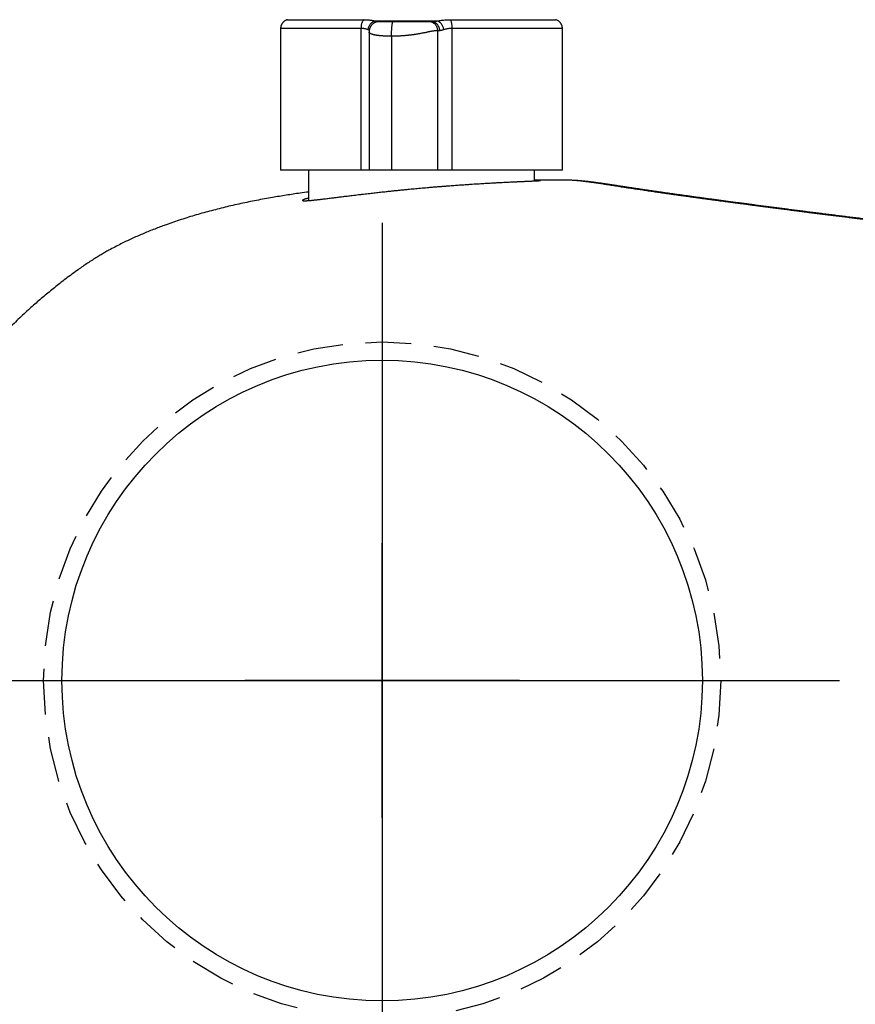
# Model space of a CAD drawing. Header units: centimetres. Extents: x 4120 to 19220, y -7417 to 180.
# Tile 132 of 223: x 12289.09 to 12293.65, y -4288.44 to -4283.07. Entities that reach past the tile are written whole.
import ezdxf

# ---------------------------------------------------------------- set-up
doc = ezdxf.new("R2010")
doc.units = ezdxf.units.CM
doc.linetypes.add('HIDDEN', pattern=[0.375, 0.25, -0.125])
doc.layers.add('A_Wyposażenie', color=8, linetype='Continuous')

# ---------------------------------------------------------------- blocks, each defined once
blk = doc.blocks.new('ORAS_ELECTRA')
for p, q in [((3.5617, 0.5549), (2.7874, 0.5549)), ((2.7874, 0.1156), (2.7874, 0.5549)), ((2.7874, 0.4019), (2.6221, 0.4019)), ((2.7874, 0.0717), (2.7874, 0.1156)), ((2.7874, 0.1156), (3.5617, 0.1156)), ((3.5426, 0.0716), (2.7874, 0.0716)), ((3.5426, 0.0716), (3.5426, 0.0716)), ((3.6034, 0.04), (3.6034, -0.3033)), ((3.5197, -0.0512), (2.7874, -0.0512)), ((2.7874, -0.3808), (2.7874, -0.3035)), ((2.7874, -0.3035), (3.5497, -0.3035)), ((2.7874, -0.9851), (2.7874, -0.3808)), ((3.5617, -0.3808), (2.7874, -0.3808)), ((2.7294, -0.832), (2.7874, -0.832)), ((2.7874, -0.9851), (3.5617, -0.9851)), ((2.7328, -1.0256), (2.7328, -1.0252))]:
    blk.add_line(p, q)
for points in [[(0, -0.75), (0, 0.75)], [(-0.75, 0), (0.75, 0)]]:
    blk.add_lwpolyline(points)
at = {"color": 9, "linetype": 'HIDDEN', "true_color": 0xb8b8b8}
blk.add_circle((0, 0), 1.85, dxfattribs=at)
for points, knots in [([(-2.7182, -0.1668), (-2.7172, -0.147), (-2.7152, -0.1063), (-2.7117, -0.0469), (-2.7078, 0.0115), (-2.7036, 0.0679), (-2.699, 0.1243), (-2.6939, 0.1806), (-2.6883, 0.2369), (-2.6824, 0.2915), (-2.6762, 0.3443), (-2.6697, 0.3955), (-2.6627, 0.4466), (-2.6553, 0.4977), (-2.6473, 0.5486), (-2.6392, 0.5968), (-2.6311, 0.6423), (-2.6231, 0.6849), (-2.6146, 0.7275), (-2.6057, 0.77), (-2.5963, 0.8124), (-2.5859, 0.8571), (-2.5743, 0.904), (-2.5628, 0.9477), (-2.5523, 0.9857), (-2.5429, 1.0183), (-2.5325, 1.053), (-2.5209, 1.0898), (-2.5081, 1.1286), (-2.4948, 1.1673), (-2.4808, 1.2057), (-2.4663, 1.244), (-2.4512, 1.2817), (-2.4356, 1.3189), (-2.4213, 1.3513), (-2.4083, 1.3796), (-2.3969, 1.4036), (-2.3851, 1.4276), (-2.3729, 1.4516), (-2.3603, 1.4755), (-2.3474, 1.4993), (-2.334, 1.5228), (-2.3203, 1.5462), (-2.3052, 1.571), (-2.2886, 1.5972), (-2.2703, 1.6248), (-2.2513, 1.652), (-2.2319, 1.6788), (-2.2121, 1.7055), (-2.1921, 1.732), (-2.1719, 1.7583), (-2.1487, 1.7879), (-2.1224, 1.8204), (-2.0928, 1.8559), (-2.0627, 1.891), (-2.032, 1.9257), (-2.0008, 1.9598), (-1.9695, 1.993), (-1.9381, 2.0251), (-1.9068, 2.0562), (-1.875, 2.0868), (-1.8449, 2.1148), (-1.8168, 2.1402), (-1.7907, 2.1632), (-1.7642, 2.1858), (-1.7375, 2.2081), (-1.7104, 2.2301), (-1.6829, 2.2517), (-1.6552, 2.2729), (-1.6274, 2.2936), (-1.5994, 2.3137), (-1.5714, 2.3334), (-1.5432, 2.3526), (-1.5146, 2.3715), (-1.4857, 2.39), (-1.4549, 2.4091), (-1.4219, 2.4289), (-1.3868, 2.4491), (-1.3514, 2.4687), (-1.3156, 2.4877), (-1.2794, 2.5062), (-1.2429, 2.524), (-1.206, 2.5412), (-1.1713, 2.5568), (-1.1388, 2.5707), (-1.1085, 2.5832), (-1.078, 2.5953), (-1.0466, 2.6073), (-1.0143, 2.6191), (-0.981, 2.6307), (-0.9476, 2.6418), (-0.914, 2.6524), (-0.8774, 2.6635), (-0.8377, 2.6747), (-0.7949, 2.6861), (-0.752, 2.6968), (-0.7093, 2.7066), (-0.667, 2.7156), (-0.625, 2.7239), (-0.5829, 2.7315), (-0.5406, 2.7385), (-0.4982, 2.7449), (-0.4556, 2.7507), (-0.413, 2.756), (-0.3692, 2.7607), (-0.3242, 2.765), (-0.2781, 2.7687), (-0.2319, 2.7718), (-0.1856, 2.7743), (-0.1393, 2.7762), (-0.0929, 2.7775), (-0.0464, 2.7784), (-0.0155, 2.7785), (0, 2.7785)], [0, 0, 0, 0, 0.013173, 0.026968, 0.039452, 0.051937, 0.064422, 0.076914, 0.089407, 0.101899, 0.113285, 0.124672, 0.136058, 0.147455, 0.158851, 0.170247, 0.179829, 0.189411, 0.198992, 0.208583, 0.218175, 0.227766, 0.23898, 0.250194, 0.257677, 0.26516, 0.272643, 0.281669, 0.290696, 0.299723, 0.308767, 0.317812, 0.326856, 0.335668, 0.34448, 0.350363, 0.356246, 0.362128, 0.368095, 0.374062, 0.380028, 0.386007, 0.391986, 0.397965, 0.405267, 0.412569, 0.419883, 0.427198, 0.434531, 0.441864, 0.4492, 0.456536, 0.466738, 0.476941, 0.487144, 0.497369, 0.507594, 0.517819, 0.527563, 0.537306, 0.54706, 0.556814, 0.564498, 0.572181, 0.57987, 0.587559, 0.595265, 0.602971, 0.610683, 0.618395, 0.625946, 0.633498, 0.64105, 0.648615, 0.656181, 0.663746, 0.672684, 0.681623, 0.690563, 0.699501, 0.708481, 0.717462, 0.726443, 0.735423, 0.742659, 0.749896, 0.757138, 0.764379, 0.772158, 0.779938, 0.787719, 0.795499, 0.803277, 0.813049, 0.822822, 0.832595, 0.842367, 0.851817, 0.861268, 0.870718, 0.880168, 0.889651, 0.899134, 0.908618, 0.918101, 0.928321, 0.938541, 0.948768, 0.958996, 0.969244, 0.979492, 0.989746, 1, 1, 1, 1]), ([(2.6687, 0.4019), (2.6666, 0.4174), (2.6629, 0.4456), (2.6569, 0.4863), (2.6511, 0.5241), (2.6451, 0.5618), (2.6384, 0.6015), (2.631, 0.6429), (2.6228, 0.6863), (2.6142, 0.7295), (2.6051, 0.7727), (2.5955, 0.8158), (2.5855, 0.8586), (2.575, 0.901), (2.564, 0.9432), (2.5525, 0.9852), (2.5404, 1.0269), (2.5278, 1.0682), (2.5146, 1.1092), (2.5008, 1.15), (2.4876, 1.1872), (2.4752, 1.2207), (2.4636, 1.2507), (2.4516, 1.2806), (2.4392, 1.3103), (2.4264, 1.3399), (2.4131, 1.3693), (2.3994, 1.3986), (2.3845, 1.429), (2.3683, 1.4605), (2.3527, 1.4895), (2.3387, 1.5147), (2.3263, 1.5361), (2.3125, 1.5592), (2.2971, 1.5839), (2.28, 1.6101), (2.2625, 1.636), (2.2424, 1.6644), (2.2197, 1.6954), (2.1946, 1.7289), (2.17, 1.7608), (2.1459, 1.7913), (2.1224, 1.8203), (2.0986, 1.849), (2.0744, 1.8775), (2.0498, 1.9056), (2.0236, 1.9349), (1.9958, 1.9652), (1.9661, 1.9964), (1.936, 2.0272), (1.9054, 2.0576), (1.8742, 2.0875), (1.8443, 2.1153), (1.8157, 2.1411), (1.7885, 2.1651), (1.761, 2.1886), (1.733, 2.2117), (1.7048, 2.2345), (1.6762, 2.2569), (1.6472, 2.2789), (1.6167, 2.3014), (1.5845, 2.3243), (1.5507, 2.3476), (1.5164, 2.3703), (1.4818, 2.3925), (1.4467, 2.4141), (1.4111, 2.4351), (1.3753, 2.4556), (1.3419, 2.4738), (1.3111, 2.49), (1.2831, 2.5043), (1.2548, 2.5182), (1.2264, 2.5318), (1.1977, 2.545), (1.1687, 2.5579), (1.1395, 2.5704), (1.1098, 2.5826), (1.0801, 2.5945), (1.0473, 2.607), (1.0114, 2.6201), (0.9725, 2.6336), (0.9332, 2.6464), (0.8938, 2.6586), (0.8541, 2.6701), (0.8161, 2.6806), (0.7797, 2.6899), (0.7452, 2.6983), (0.7105, 2.7063), (0.6756, 2.7138), (0.6407, 2.7208), (0.6056, 2.7274), (0.5704, 2.7336), (0.5333, 2.7397), (0.4941, 2.7455), (0.4529, 2.7511), (0.4116, 2.7561), (0.3687, 2.7607), (0.3242, 2.765), (0.2781, 2.7687), (0.2319, 2.7718), (0.1856, 2.7743), (0.1392, 2.7762), (0.0928, 2.7775), (0.0464, 2.7784), (0.0155, 2.7785), (0, 2.7785)], [0, 0, 0, 0, 0.011884, 0.021541, 0.031198, 0.040858, 0.050517, 0.061658, 0.072798, 0.083938, 0.09509, 0.106242, 0.117393, 0.128399, 0.139405, 0.150419, 0.161432, 0.172305, 0.183178, 0.19406, 0.204942, 0.213072, 0.221203, 0.229333, 0.237463, 0.245619, 0.253775, 0.261931, 0.270086, 0.279443, 0.288799, 0.295047, 0.301296, 0.307544, 0.315447, 0.323352, 0.331258, 0.339161, 0.34974, 0.36032, 0.370899, 0.380327, 0.389756, 0.399185, 0.408626, 0.418068, 0.427509, 0.43839, 0.449271, 0.460152, 0.471056, 0.481961, 0.492865, 0.502019, 0.511174, 0.520329, 0.529483, 0.538667, 0.547851, 0.557036, 0.566219, 0.5766, 0.586982, 0.597364, 0.607745, 0.618173, 0.628604, 0.639034, 0.649463, 0.65742, 0.665378, 0.673335, 0.681305, 0.689275, 0.697245, 0.705338, 0.713432, 0.721531, 0.729629, 0.740047, 0.750464, 0.760882, 0.771325, 0.781768, 0.792212, 0.801205, 0.8102, 0.819195, 0.828189, 0.837207, 0.846227, 0.855246, 0.864265, 0.874765, 0.885266, 0.895775, 0.906283, 0.917982, 0.929681, 0.941381, 0.953079, 0.964809, 0.97654, 0.98827, 1, 1, 1, 1]), ([(3.61, 0.518), (3.6095, 0.5196), (3.6085, 0.5228), (3.6066, 0.5271), (3.6045, 0.531), (3.6024, 0.5341), (3.6005, 0.5365), (3.5989, 0.5384), (3.5974, 0.54), (3.596, 0.5414), (3.5944, 0.5428), (3.5923, 0.5445), (3.5896, 0.5465), (3.5864, 0.5485), (3.5825, 0.5505), (3.5781, 0.5523), (3.5731, 0.5537), (3.5675, 0.5547), (3.5637, 0.5549), (3.5617, 0.5549)], [0, 0, 0, 0, 0.078431, 0.1516011, 0.2186896, 0.2790502, 0.32217, 0.3604948, 0.3938979, 0.422293, 0.4507485, 0.4935938, 0.5444787, 0.6032665, 0.6696909, 0.7433181, 0.8235147, 0.9094301, 1, 1, 1, 1]), ([(3.5617, 0.1156), (3.5617, 0.1291), (3.5617, 0.156), (3.5617, 0.1948), (3.5617, 0.2323), (3.5617, 0.2683), (3.5617, 0.3025), (3.5617, 0.3351), (3.5617, 0.3657), (3.5617, 0.3943), (3.5617, 0.4209), (3.5617, 0.4452), (3.5617, 0.4673), (3.5617, 0.4871), (3.5617, 0.5045), (3.5617, 0.5194), (3.5617, 0.5317), (3.5617, 0.5415), (3.5617, 0.5488), (3.5617, 0.5532), (3.5617, 0.5552), (3.5617, 0.5548), (3.5617, 0.5547)], [0, 0, 0, 0, 0.051969, 0.103938, 0.155907, 0.207876, 0.259845, 0.311814, 0.363783, 0.415752, 0.467721, 0.51969, 0.571659, 0.623628, 0.675597, 0.727566, 0.779535, 0.831504, 0.883473, 0.935442, 0.987411, 1, 1, 1, 1]), ([(3.61, 0.5179), (3.61, 0.5179), (3.61, 0.5178), (3.61, 0.5162), (3.61, 0.5136), (3.61, 0.5098), (3.61, 0.5049), (3.61, 0.4989), (3.61, 0.4918), (3.61, 0.4836), (3.61, 0.4745), (3.61, 0.4644), (3.61, 0.4531), (3.61, 0.4408), (3.61, 0.4274), (3.61, 0.413), (3.61, 0.3976), (3.61, 0.3814), (3.61, 0.3644), (3.61, 0.3466), (3.61, 0.3279), (3.61, 0.3084), (3.61, 0.2879), (3.61, 0.2665), (3.61, 0.2444), (3.61, 0.2215), (3.61, 0.1982), (3.61, 0.1743), (3.61, 0.15), (3.61, 0.1252), (3.61, 0.1082), (3.61, 0.0997)], [0, 0, 0, 0, 0.030258, 0.064558, 0.099481, 0.134404, 0.169327, 0.204251, 0.239174, 0.273473, 0.307773, 0.342072, 0.376372, 0.411295, 0.446218, 0.481141, 0.516065, 0.550988, 0.585287, 0.619587, 0.653886, 0.688186, 0.723109, 0.758032, 0.792955, 0.827879, 0.862802, 0.897101, 0.931401, 0.9657, 1, 1, 1, 1]), ([(2.6354, 0.4019), (2.6351, 0.403), (2.6344, 0.4055), (2.6334, 0.4092), (2.6323, 0.413), (2.6313, 0.4165), (2.6303, 0.4198), (2.6292, 0.423), (2.6282, 0.4258), (2.6272, 0.4283), (2.6263, 0.4305), (2.6255, 0.4322), (2.6247, 0.4336), (2.6238, 0.4346), (2.623, 0.4351), (2.6224, 0.4348), (2.6219, 0.4339), (2.6215, 0.4324), (2.6212, 0.4304), (2.6211, 0.4282), (2.621, 0.4257), (2.621, 0.4228), (2.621, 0.4196), (2.6212, 0.4159), (2.6214, 0.4115), (2.6217, 0.4061), (2.6222, 0.3997), (2.6228, 0.3926), (2.6235, 0.3851), (2.6243, 0.3773), (2.6251, 0.3697), (2.6259, 0.3622), (2.6268, 0.3547), (2.6276, 0.3469), (2.6286, 0.3387), (2.6296, 0.3303), (2.6307, 0.3205), (2.6321, 0.3095), (2.6336, 0.297), (2.6352, 0.284), (2.6368, 0.2709), (2.6384, 0.2578), (2.64, 0.2454), (2.6415, 0.2333), (2.6429, 0.2216), (2.6444, 0.2096), (2.6459, 0.1973), (2.6475, 0.1848), (2.6492, 0.1707), (2.6511, 0.1551), (2.6532, 0.1377), (2.6553, 0.12), (2.6574, 0.1024), (2.6594, 0.0852), (2.6612, 0.0691), (2.663, 0.0537), (2.6647, 0.0389), (2.6663, 0.0239), (2.668, 0.0088), (2.6697, -0.0065), (2.6715, -0.0235), (2.6735, -0.0422), (2.6757, -0.0626), (2.6778, -0.0833), (2.6798, -0.1034), (2.6818, -0.123), (2.6835, -0.141), (2.6852, -0.1581), (2.6867, -0.1748), (2.6883, -0.1921), (2.69, -0.2101), (2.6916, -0.2281), (2.6932, -0.2466), (2.6948, -0.2655), (2.6965, -0.2849), (2.6981, -0.3043), (2.6996, -0.3235), (2.7011, -0.3425), (2.7025, -0.3603), (2.7038, -0.377), (2.7049, -0.3926), (2.7061, -0.4081), (2.7072, -0.4235), (2.7083, -0.4388), (2.7094, -0.4555), (2.7106, -0.4735), (2.7119, -0.4927), (2.7131, -0.5117), (2.7142, -0.5299), (2.7153, -0.5471), (2.7162, -0.5625), (2.717, -0.5769), (2.7178, -0.5901), (2.7185, -0.6032), (2.7192, -0.616), (2.7199, -0.6286), (2.7206, -0.6422), (2.7214, -0.6567), (2.7222, -0.6719), (2.7229, -0.6867), (2.7236, -0.7006), (2.7242, -0.7135), (2.7247, -0.7249), (2.7252, -0.7353), (2.7256, -0.7448), (2.726, -0.754), (2.7264, -0.7628), (2.7268, -0.7714), (2.7272, -0.7804), (2.7276, -0.7897), (2.728, -0.7993), (2.7283, -0.8082), (2.7287, -0.8163), (2.729, -0.8235), (2.7293, -0.8296), (2.7295, -0.835), (2.7297, -0.8396), (2.7299, -0.8439), (2.7301, -0.8478), (2.7303, -0.8513), (2.7305, -0.8547), (2.7307, -0.8579), (2.7308, -0.8607), (2.731, -0.8628), (2.7312, -0.8642), (2.7313, -0.865), (2.7314, -0.8651), (2.7315, -0.8648), (2.7316, -0.8641), (2.7317, -0.863), (2.7318, -0.8615), (2.7319, -0.8596), (2.7319, -0.857), (2.732, -0.8537), (2.7321, -0.8495), (2.7321, -0.8445), (2.7322, -0.8391), (2.7322, -0.8348), (2.7322, -0.8324), (2.7322, -0.832)], [0, 0, 0, 0, 0.0042792, 0.0099787, 0.0156781, 0.021404, 0.0271325, 0.0336812, 0.0402309, 0.0467796, 0.0533655, 0.0599525, 0.0665385, 0.075105, 0.0836716, 0.0922755, 0.1008795, 0.1086514, 0.1164303, 0.1228835, 0.1293378, 0.135791, 0.1422804, 0.1487709, 0.1552604, 0.1636998, 0.1721392, 0.1806144, 0.1890896, 0.1967438, 0.2044047, 0.2108416, 0.2172794, 0.2237163, 0.2301885, 0.2366616, 0.2431338, 0.2515487, 0.2599637, 0.2684131, 0.2768626, 0.2844923, 0.2921284, 0.2986405, 0.3051535, 0.3116655, 0.3182132, 0.3247618, 0.3313095, 0.3398225, 0.3483355, 0.3568835, 0.3654316, 0.3731504, 0.3808757, 0.3874612, 0.3940477, 0.4006332, 0.4072552, 0.4138782, 0.4205002, 0.4291111, 0.4377221, 0.4463692, 0.4550164, 0.4628257, 0.4706418, 0.477228, 0.4838183, 0.4911381, 0.498458, 0.5058002, 0.5131423, 0.5210725, 0.5290028, 0.5369615, 0.5449203, 0.5527456, 0.5605779, 0.5671458, 0.5737147, 0.5802826, 0.5868873, 0.593493, 0.6000978, 0.6086872, 0.6172766, 0.6259026, 0.6345286, 0.6423194, 0.650117, 0.6566572, 0.6631984, 0.6697386, 0.6763153, 0.682893, 0.6894697, 0.6980223, 0.7065749, 0.7151638, 0.7237526, 0.7315096, 0.7392733, 0.7458024, 0.7523325, 0.7588616, 0.765427, 0.7719935, 0.7785589, 0.7870967, 0.7956344, 0.8042082, 0.812782, 0.8205252, 0.8282751, 0.8348041, 0.841334, 0.847863, 0.8544283, 0.8609946, 0.8675599, 0.8760975, 0.884635, 0.8932085, 0.9017821, 0.909525, 0.9172746, 0.9238053, 0.930337, 0.9368677, 0.9434348, 0.9500028, 0.9565699, 0.9651097, 0.9736495, 0.9822254, 0.9908012, 0.9985463, 1, 1, 1, 1]), ([(3.5553, 0.0765), (3.556, 0.0782), (3.5573, 0.0817), (3.5589, 0.0876), (3.5602, 0.094), (3.5611, 0.1008), (3.5616, 0.108), (3.5617, 0.1131), (3.5617, 0.1156)], [0, 0, 0, 0, 0.1721607, 0.3417805, 0.5091093, 0.6744073, 0.8379446, 1, 1, 1, 1]), ([(3.61, 0.0997), (3.6092, 0.1008), (3.6076, 0.103), (3.6036, 0.106), (3.5985, 0.1088), (3.5923, 0.1113), (3.5852, 0.1132), (3.5775, 0.1146), (3.5696, 0.1154), (3.5643, 0.1155), (3.5617, 0.1156)], [0, 0, 0, 0, 0.1191402, 0.243165, 0.3706743, 0.5, 0.6293257, 0.756835, 0.8808598, 1, 1, 1, 1]), ([(2.7874, -0.0512), (2.7874, -0.0486), (2.7874, -0.0433), (2.7874, -0.0357), (2.7874, -0.0284), (2.7874, -0.0214), (2.7874, -0.0147), (2.7874, -0.0083), (2.7874, -0.0022), (2.7874, 0.0036), (2.7874, 0.0091), (2.7874, 0.0144), (2.7874, 0.0193), (2.7874, 0.024), (2.7874, 0.0284), (2.7874, 0.0328), (2.7874, 0.037), (2.7874, 0.0411), (2.7874, 0.0449), (2.7874, 0.0484), (2.7874, 0.0516), (2.7874, 0.0545), (2.7874, 0.0573), (2.7874, 0.0599), (2.7874, 0.0622), (2.7874, 0.0643), (2.7874, 0.0661), (2.7874, 0.0677), (2.7874, 0.0691), (2.7874, 0.0702), (2.7874, 0.071), (2.7874, 0.0715), (2.7874, 0.0716), (2.7874, 0.0716), (2.7874, 0.0716)], [0, 0, 0, 0, 0.019721, 0.03899, 0.057967, 0.076814, 0.095683, 0.114718, 0.134051, 0.153798, 0.17406, 0.194923, 0.216457, 0.238722, 0.261761, 0.285612, 0.313317, 0.342096, 0.371961, 0.402918, 0.434962, 0.468086, 0.502274, 0.541086, 0.581133, 0.622379, 0.664784, 0.708307, 0.762973, 0.819155, 0.87676, 0.935693, 0.995855, 1, 1, 1, 1]), ([(3.5197, -0.0512), (3.5197, -0.0486), (3.5197, -0.0435), (3.5199, -0.0359), (3.52, -0.0284), (3.5202, -0.0212), (3.5205, -0.0142), (3.5209, -0.0073), (3.5213, -0.0007), (3.5218, 0.0056), (3.5223, 0.0114), (3.5229, 0.0167), (3.5233, 0.0202), (3.5236, 0.0225), (3.5238, 0.0237), (3.5239, 0.0249), (3.5241, 0.0261), (3.5242, 0.0272), (3.5245, 0.0292), (3.525, 0.0321), (3.5257, 0.0358), (3.5264, 0.0395), (3.5272, 0.0433), (3.5281, 0.047), (3.529, 0.0503), (3.5299, 0.0533), (3.5308, 0.056), (3.5317, 0.0585), (3.5327, 0.0609), (3.5337, 0.063), (3.5349, 0.0653), (3.5362, 0.0673), (3.5377, 0.069), (3.539, 0.0702), (3.5402, 0.071), (3.5413, 0.0714), (3.5421, 0.0716), (3.5425, 0.0716), (3.5426, 0.0716)], [0, 0, 0, 0, 0.01917, 0.038292, 0.057502, 0.076956, 0.09682, 0.117269, 0.138479, 0.160625, 0.183871, 0.204366, 0.225833, 0.231627, 0.237495, 0.243437, 0.249456, 0.255552, 0.261727, 0.28189, 0.304533, 0.329846, 0.358036, 0.389317, 0.423917, 0.45358, 0.485546, 0.519924, 0.556824, 0.596349, 0.638597, 0.700325, 0.760775, 0.819502, 0.876112, 0.93026, 0.981648, 1, 1, 1, 1]), ([(3.5997, 0.0163), (3.5997, 0.0165), (3.5997, 0.017), (3.5997, 0.0179), (3.5997, 0.0187), (3.5996, 0.0195), (3.5996, 0.0202), (3.5996, 0.0209), (3.5995, 0.0214), (3.5995, 0.0219), (3.5994, 0.0223), (3.5994, 0.0227), (3.5993, 0.023), (3.5993, 0.0233), (3.5993, 0.0236), (3.5992, 0.024), (3.5991, 0.0244), (3.5991, 0.0249), (3.5989, 0.0258), (3.5987, 0.0272), (3.5981, 0.0298), (3.5972, 0.033), (3.5958, 0.0367), (3.5943, 0.0401), (3.5927, 0.0432), (3.5909, 0.0462), (3.5892, 0.0486), (3.5878, 0.0504), (3.5868, 0.0516), (3.586, 0.0525), (3.5853, 0.0533), (3.5845, 0.0541), (3.5835, 0.0551), (3.5823, 0.0563), (3.5805, 0.0579), (3.5783, 0.0597), (3.5758, 0.0615), (3.5733, 0.0632), (3.5709, 0.0645), (3.5686, 0.0657), (3.5666, 0.0666), (3.5648, 0.0674), (3.5631, 0.068), (3.5613, 0.0687), (3.5592, 0.0693), (3.5569, 0.0699), (3.5543, 0.0705), (3.5521, 0.0709), (3.5502, 0.0711), (3.5487, 0.0713), (3.547, 0.0715), (3.5449, 0.0716), (3.5435, 0.0716), (3.5427, 0.0716)], [0, 0, 0, 0, 0.041021, 0.077129, 0.108289, 0.134488, 0.155745, 0.166554, 0.175503, 0.182672, 0.188223, 0.190501, 0.192537, 0.19444, 0.19634, 0.198367, 0.203303, 0.208682, 0.214023, 0.226465, 0.24817, 0.285339, 0.314754, 0.343372, 0.372817, 0.40328, 0.434823, 0.453059, 0.467575, 0.478348, 0.486536, 0.495857, 0.510203, 0.526983, 0.546081, 0.579762, 0.61095, 0.639622, 0.668015, 0.693395, 0.715765, 0.735138, 0.75305, 0.773725, 0.797404, 0.824822, 0.855364, 0.888996, 0.905911, 0.923594, 0.944615, 0.9701, 1, 1, 1, 1]), ([(3.5528, 0.0707), (3.5531, 0.0713), (3.5538, 0.0731), (3.5547, 0.0751), (3.5553, 0.0765)], [0, 0, 0, 0, 0.333283, 1, 1, 1, 1]), ([(3.5553, 0.0765), (3.5579, 0.0762), (3.5633, 0.0754), (3.5713, 0.073), (3.5791, 0.0694), (3.5863, 0.0648), (3.5925, 0.0593), (3.5975, 0.0531), (3.6013, 0.0467), (3.6027, 0.0422), (3.6034, 0.04)], [0, 0, 0, 0, 0.118749, 0.242699, 0.370375, 0.5, 0.629625, 0.757301, 0.881251, 1, 1, 1, 1]), ([(3.61, 0.0997), (3.61, 0.0958), (3.6099, 0.088), (3.6093, 0.0769), (3.6084, 0.0665), (3.6071, 0.0568), (3.6055, 0.0478), (3.6041, 0.0426), (3.6034, 0.04)], [0, 0, 0, 0, 0.165911, 0.33128, 0.498335, 0.665401, 0.831978, 1, 1, 1, 1]), ([(3.6034, 0.04), (3.6029, 0.0371), (3.602, 0.0315), (3.6008, 0.0242), (3.5999, 0.0178), (3.5998, 0.0145), (3.5997, 0.0128)], [0, 0, 0, 0, 0.266792, 0.520964, 0.764581, 1, 1, 1, 1]), ([(3.5997, 0.0162), (3.5997, 0.016), (3.5997, 0.0157), (3.5997, 0.0147), (3.5997, 0.0133), (3.5997, 0.0115), (3.5997, 0.0093), (3.5997, 0.0068), (3.5997, 0.0038), (3.5997, 0.0008), (3.5997, -0.0021), (3.5997, -0.0048), (3.5997, -0.0077), (3.5997, -0.0107), (3.5997, -0.0139), (3.5997, -0.0173), (3.5997, -0.0209), (3.5997, -0.0247), (3.5997, -0.028), (3.5997, -0.0305), (3.5997, -0.0321), (3.5997, -0.0338), (3.5997, -0.0354), (3.5997, -0.0371), (3.5997, -0.0396), (3.5997, -0.0429), (3.5997, -0.0464), (3.5997, -0.0488), (3.5997, -0.0501), (3.5997, -0.0514), (3.5997, -0.0527), (3.5997, -0.054), (3.5997, -0.0553), (3.5997, -0.0563), (3.5997, -0.0571), (3.5997, -0.0576), (3.5997, -0.0582), (3.5997, -0.0591), (3.5997, -0.0598), (3.5997, -0.0603)], [0, 0, 0, 0, 0.076078, 0.15297, 0.227006, 0.298208, 0.366602, 0.432213, 0.495074, 0.555219, 0.594456, 0.632169, 0.668376, 0.703094, 0.736346, 0.768157, 0.800233, 0.830287, 0.858366, 0.86887, 0.879083, 0.889008, 0.898651, 0.908017, 0.917111, 0.938818, 0.957286, 0.962758, 0.967903, 0.972732, 0.977263, 0.981513, 0.985504, 0.989865, 0.991183, 0.992445, 0.993663, 0.996026, 1, 1, 1, 1]), ([(2.7874, -0.3035), (2.7874, -0.3017), (2.7874, -0.2982), (2.7874, -0.2926), (2.7874, -0.287), (2.7874, -0.2811), (2.7874, -0.275), (2.7874, -0.2687), (2.7874, -0.2626), (2.7874, -0.2568), (2.7874, -0.2513), (2.7874, -0.2456), (2.7874, -0.2398), (2.7874, -0.2337), (2.7874, -0.2275), (2.7874, -0.2213), (2.7874, -0.2152), (2.7874, -0.2092), (2.7874, -0.2031), (2.7874, -0.1968), (2.7874, -0.1903), (2.7874, -0.1841), (2.7874, -0.1782), (2.7874, -0.1726), (2.7874, -0.167), (2.7874, -0.1612), (2.7874, -0.1553), (2.7874, -0.1493), (2.7874, -0.1432), (2.7874, -0.137), (2.7874, -0.1307), (2.7874, -0.1242), (2.7874, -0.1176), (2.7874, -0.1108), (2.7874, -0.1039), (2.7874, -0.0969), (2.7874, -0.0896), (2.7874, -0.0823), (2.7874, -0.0747), (2.7874, -0.067), (2.7874, -0.0591), (2.7874, -0.0539), (2.7874, -0.0512)], [0, 0, 0, 0, 0.049887, 0.099698, 0.149297, 0.198547, 0.247314, 0.295466, 0.34287, 0.379507, 0.415541, 0.45091, 0.485556, 0.519419, 0.552445, 0.584578, 0.61163, 0.637943, 0.663488, 0.688238, 0.712168, 0.735259, 0.752802, 0.769811, 0.786283, 0.802217, 0.817617, 0.832489, 0.846477, 0.85999, 0.873048, 0.885678, 0.897914, 0.909797, 0.921379, 0.932718, 0.943882, 0.954949, 0.966002, 0.977133, 0.988433, 1, 1, 1, 1]), ([(3.5497, -0.3035), (3.5497, -0.3018), (3.5497, -0.2983), (3.5493, -0.2928), (3.5487, -0.2869), (3.5479, -0.2809), (3.547, -0.2747), (3.5462, -0.2701), (3.5457, -0.2672), (3.5455, -0.266), (3.5453, -0.2648), (3.5451, -0.2637), (3.5448, -0.2621), (3.5443, -0.2597), (3.5436, -0.2561), (3.5428, -0.2522), (3.5419, -0.2479), (3.5409, -0.2431), (3.5397, -0.2373), (3.5383, -0.2302), (3.5366, -0.2217), (3.535, -0.2134), (3.5336, -0.2059), (3.5325, -0.1997), (3.5314, -0.1935), (3.5304, -0.1875), (3.5295, -0.1816), (3.5286, -0.1759), (3.5278, -0.1702), (3.5271, -0.1647), (3.5263, -0.1594), (3.5256, -0.1538), (3.5251, -0.1496), (3.5248, -0.1469), (3.5248, -0.1461), (3.5247, -0.1454), (3.5246, -0.1446), (3.5245, -0.1438), (3.5242, -0.1409), (3.5237, -0.1359), (3.523, -0.1284), (3.5224, -0.1209), (3.5218, -0.1133), (3.5213, -0.1056), (3.5209, -0.0979), (3.5205, -0.0902), (3.5202, -0.0824), (3.52, -0.0746), (3.5199, -0.0668), (3.5197, -0.059), (3.5197, -0.0538), (3.5197, -0.0512)], [0, 0, 0, 0, 0.047929, 0.097632, 0.148959, 0.20173, 0.249192, 0.297439, 0.305998, 0.314574, 0.323166, 0.331729, 0.336957, 0.358592, 0.382731, 0.408606, 0.436117, 0.465151, 0.495573, 0.53725, 0.580638, 0.625264, 0.652229, 0.677298, 0.700547, 0.722056, 0.741908, 0.760187, 0.77698, 0.792763, 0.807157, 0.82025, 0.835675, 0.837547, 0.839386, 0.841193, 0.842966, 0.844708, 0.846419, 0.862519, 0.877721, 0.8921, 0.905742, 0.918737, 0.931183, 0.943183, 0.95484, 0.966256, 0.977529, 0.98875, 1, 1, 1, 1]), ([(3.5197, -0.0512), (3.5229, -0.0512), (3.5295, -0.0512), (3.5394, -0.0515), (3.5485, -0.0518), (3.5566, -0.0522), (3.5636, -0.0527), (3.5703, -0.0532), (3.5764, -0.0538), (3.5819, -0.0545), (3.5868, -0.0553), (3.5909, -0.0561), (3.5946, -0.057), (3.5975, -0.058), (3.5994, -0.0591), (3.5996, -0.0599), (3.5997, -0.0603)], [0, 0, 0, 0, 0.076805, 0.156939, 0.239951, 0.303775, 0.368607, 0.434128, 0.5, 0.565872, 0.631393, 0.696225, 0.760049, 0.843061, 0.923195, 1, 1, 1, 1]), ([(3.5997, -0.0603), (3.5997, -0.0606), (3.5997, -0.0612), (3.5997, -0.0619), (3.5997, -0.0627), (3.5997, -0.0635), (3.5997, -0.0643), (3.5997, -0.0648), (3.5997, -0.0656), (3.5997, -0.0667), (3.5997, -0.0681), (3.5997, -0.0696), (3.5997, -0.0713), (3.5997, -0.0732), (3.5997, -0.0753), (3.5997, -0.0777), (3.5997, -0.0802), (3.5997, -0.0827), (3.5997, -0.0862), (3.5997, -0.0906), (3.5997, -0.0958), (3.5997, -0.101), (3.5997, -0.1064), (3.5997, -0.1117), (3.5997, -0.1176), (3.5997, -0.124), (3.5997, -0.1307), (3.5997, -0.1374), (3.5997, -0.1441), (3.5997, -0.1512), (3.5997, -0.1587), (3.5997, -0.1666), (3.5997, -0.1742), (3.5997, -0.1818), (3.5997, -0.1891), (3.5997, -0.1962), (3.5997, -0.2032), (3.5997, -0.2098), (3.5997, -0.217), (3.5997, -0.2246), (3.5997, -0.2326), (3.5997, -0.2402), (3.5997, -0.2474), (3.5997, -0.2519), (3.5997, -0.2541)], [0, 0, 0, 0, 0.001701, 0.002985, 0.003853, 0.006141, 0.006983, 0.007871, 0.008809, 0.011147, 0.013741, 0.016608, 0.01976, 0.023207, 0.027986, 0.033081, 0.038503, 0.044262, 0.050366, 0.063113, 0.076757, 0.091334, 0.106873, 0.123398, 0.140929, 0.164183, 0.188733, 0.214605, 0.241819, 0.270395, 0.30684, 0.344941, 0.384718, 0.426192, 0.469379, 0.513475, 0.55925, 0.606715, 0.65169, 0.717432, 0.785117, 0.854763, 0.926386, 1, 1, 1, 1]), ([(3.5497, -0.3035), (3.5517, -0.3034), (3.5558, -0.3033), (3.562, -0.3021), (3.5677, -0.3003), (3.5728, -0.2981), (3.5772, -0.2955), (3.5813, -0.2925), (3.5851, -0.2891), (3.5886, -0.2853), (3.5916, -0.2812), (3.5942, -0.2769), (3.5965, -0.2719), (3.5983, -0.2663), (3.5995, -0.2601), (3.5997, -0.2561), (3.5997, -0.2541)], [0, 0, 0, 0, 0.076805, 0.156939, 0.239951, 0.303775, 0.368607, 0.434128, 0.5, 0.565872, 0.631393, 0.696225, 0.760049, 0.843061, 0.923195, 1, 1, 1, 1]), ([(3.5997, -0.2684), (3.5997, -0.2702), (3.5995, -0.2739), (3.5983, -0.2794), (3.5965, -0.2845), (3.5942, -0.289), (3.5916, -0.2929), (3.5886, -0.2966), (3.5851, -0.3), (3.5813, -0.3031), (3.5772, -0.3058), (3.5728, -0.3081), (3.5677, -0.3102), (3.562, -0.3118), (3.5558, -0.3129), (3.5517, -0.313), (3.5497, -0.313)], [0, 0, 0, 0, 0.076805, 0.156939, 0.239951, 0.303775, 0.368607, 0.434128, 0.5, 0.565872, 0.631393, 0.696225, 0.760049, 0.843061, 0.923195, 1, 1, 1, 1]), ([(3.5997, -0.2541), (3.5997, -0.2548), (3.5997, -0.2562), (3.5997, -0.2594), (3.5997, -0.2633), (3.5997, -0.2667), (3.5997, -0.2684)], [0, 0, 0, 0, 0.250764, 0.5, 0.749236, 1, 1, 1, 1]), ([(3.5997, -0.2684), (3.5998, -0.2707), (3.5999, -0.2755), (3.6008, -0.2838), (3.602, -0.2931), (3.6029, -0.2998), (3.6034, -0.3033)], [0, 0, 0, 0, 0.235419, 0.479036, 0.733208, 1, 1, 1, 1]), ([(3.5553, -0.3353), (3.5547, -0.3335), (3.5536, -0.33), (3.5522, -0.3255), (3.551, -0.321), (3.55, -0.3168), (3.5498, -0.3142), (3.5497, -0.313)], [0, 0, 0, 0, 0.2023635, 0.3901898, 0.5636404, 0.7972661, 1, 1, 1, 1]), ([(3.6034, -0.3033), (3.6027, -0.3051), (3.6013, -0.3088), (3.5975, -0.3143), (3.5925, -0.3195), (3.5863, -0.3243), (3.5791, -0.3284), (3.5713, -0.3317), (3.5633, -0.334), (3.5579, -0.3349), (3.5553, -0.3353)], [0, 0, 0, 0, 0.118749, 0.242699, 0.370375, 0.5, 0.629625, 0.757301, 0.881251, 1, 1, 1, 1]), ([(3.6034, -0.3033), (3.6041, -0.3066), (3.6055, -0.3133), (3.6071, -0.3242), (3.6084, -0.3357), (3.6093, -0.3476), (3.6099, -0.3601), (3.61, -0.3686), (3.61, -0.3728)], [0, 0, 0, 0, 0.167999, 0.334577, 0.501664, 0.668698, 0.834066, 1, 1, 1, 1]), ([(3.5617, -0.3808), (3.5617, -0.3781), (3.5616, -0.3725), (3.5611, -0.3645), (3.5602, -0.3567), (3.5589, -0.3491), (3.5573, -0.3419), (3.556, -0.3375), (3.5553, -0.3353)], [0, 0, 0, 0, 0.162055, 0.325593, 0.490891, 0.658219, 0.827839, 1, 1, 1, 1]), ([(3.61, -0.3728), (3.6092, -0.3734), (3.6076, -0.3745), (3.6036, -0.376), (3.5985, -0.3774), (3.5923, -0.3786), (3.5852, -0.3796), (3.5775, -0.3803), (3.5696, -0.3807), (3.5643, -0.3808), (3.5617, -0.3808)], [0, 0, 0, 0, 0.11914, 0.243165, 0.370674, 0.5, 0.629326, 0.756835, 0.88086, 1, 1, 1, 1]), ([(3.61, -0.3728), (3.61, -0.3822), (3.61, -0.401), (3.61, -0.4287), (3.61, -0.4561), (3.61, -0.4832), (3.61, -0.5097), (3.61, -0.5356), (3.61, -0.5608), (3.61, -0.5855), (3.61, -0.6099), (3.61, -0.6337), (3.61, -0.6571), (3.61, -0.6798), (3.61, -0.7017), (3.61, -0.7228), (3.61, -0.743), (3.61, -0.7623), (3.61, -0.7807), (3.61, -0.7984), (3.61, -0.8154), (3.61, -0.8315), (3.61, -0.8466), (3.61, -0.8608), (3.61, -0.8739), (3.61, -0.8859), (3.61, -0.8968), (3.61, -0.9067), (3.61, -0.9157), (3.61, -0.9236), (3.61, -0.9305), (3.61, -0.9362), (3.61, -0.9409), (3.61, -0.9444), (3.61, -0.9468), (3.61, -0.948), (3.61, -0.948), (3.61, -0.948)], [0, 0, 0, 0, 0.02907, 0.058141, 0.087211, 0.116281, 0.145352, 0.173903, 0.202454, 0.231005, 0.259557, 0.288627, 0.317697, 0.346768, 0.375838, 0.404908, 0.433459, 0.462011, 0.490562, 0.519113, 0.548184, 0.577254, 0.606324, 0.635395, 0.664465, 0.693016, 0.721567, 0.750119, 0.77867, 0.80774, 0.836811, 0.865881, 0.894951, 0.924021, 0.952573, 0.981124, 1, 1, 1, 1]), ([(3.5617, -0.9849), (3.5617, -0.985), (3.5617, -0.9854), (3.5617, -0.9837), (3.5617, -0.9796), (3.5617, -0.9727), (3.5617, -0.9632), (3.5617, -0.9512), (3.5617, -0.9366), (3.5617, -0.9195), (3.5617, -0.9001), (3.5617, -0.8783), (3.5617, -0.8542), (3.5617, -0.8279), (3.5617, -0.7995), (3.5617, -0.7691), (3.5617, -0.7369), (3.5617, -0.7028), (3.5617, -0.667), (3.5617, -0.6297), (3.5617, -0.591), (3.5617, -0.551), (3.5617, -0.5099), (3.5617, -0.4677), (3.5617, -0.4247), (3.5617, -0.3954), (3.5617, -0.3808)], [0, 0, 0, 0, 0.005033, 0.048292, 0.091552, 0.134811, 0.17807, 0.22133, 0.264589, 0.307849, 0.351108, 0.394368, 0.437627, 0.480887, 0.524146, 0.567405, 0.610665, 0.653924, 0.697184, 0.740443, 0.783703, 0.826962, 0.870222, 0.913481, 0.956741, 1, 1, 1, 1]), ([(2.7328, -1.0252), (2.7328, -1.0236), (2.7328, -1.0209), (2.7328, -1.0172), (2.7329, -1.0144), (2.7329, -1.0119), (2.7329, -1.0095), (2.7329, -1.0073), (2.7329, -1.0053), (2.7329, -1.0034), (2.733, -1.0014), (2.733, -0.9992), (2.733, -0.9967), (2.733, -0.9934), (2.733, -0.9892), (2.7331, -0.9843), (2.7331, -0.98), (2.7331, -0.9766), (2.7331, -0.9742), (2.7331, -0.972), (2.7331, -0.9701), (2.7332, -0.9684), (2.7332, -0.9667), (2.7332, -0.9649), (2.7332, -0.9629), (2.7332, -0.9607), (2.7332, -0.9585), (2.7332, -0.9562), (2.7332, -0.9538), (2.7332, -0.9514), (2.7332, -0.9489), (2.7333, -0.9463), (2.7333, -0.9428), (2.7333, -0.9385), (2.7333, -0.9339), (2.7333, -0.93), (2.7333, -0.9268), (2.7333, -0.9239), (2.7333, -0.9212), (2.7334, -0.9186), (2.7334, -0.9161), (2.7334, -0.9138), (2.7334, -0.9114), (2.7334, -0.9088), (2.7334, -0.9059), (2.7334, -0.9028), (2.7334, -0.8997), (2.7334, -0.8968), (2.7334, -0.8941), (2.7334, -0.8915), (2.7334, -0.8891), (2.7334, -0.887), (2.7334, -0.8852), (2.7334, -0.8831), (2.7334, -0.8806), (2.7334, -0.8777), (2.7334, -0.8753), (2.7334, -0.8733), (2.7334, -0.8716), (2.7334, -0.8697), (2.7334, -0.8676), (2.7334, -0.8653), (2.7334, -0.8629), (2.7334, -0.8604), (2.7334, -0.8576), (2.7334, -0.8544), (2.7334, -0.8511), (2.7334, -0.8481), (2.7334, -0.8456), (2.7334, -0.8434), (2.7334, -0.8413), (2.7334, -0.8392), (2.7334, -0.837), (2.7334, -0.8346), (2.7334, -0.8329), (2.7334, -0.832)], [0, 0, 0, 0, 0.025346, 0.041514, 0.055857, 0.06875, 0.08098, 0.092572, 0.102123, 0.112108, 0.12253, 0.133537, 0.146021, 0.160132, 0.184501, 0.210263, 0.236236, 0.250249, 0.263083, 0.274263, 0.283805, 0.292587, 0.301103, 0.309352, 0.320331, 0.331606, 0.343364, 0.355775, 0.366984, 0.379486, 0.392895, 0.406407, 0.419997, 0.446769, 0.473511, 0.49133, 0.507531, 0.522448, 0.536266, 0.54984, 0.563598, 0.574662, 0.586898, 0.600495, 0.615341, 0.631272, 0.648204, 0.662699, 0.676923, 0.690761, 0.703171, 0.713907, 0.72309, 0.731765, 0.746959, 0.761608, 0.777025, 0.784694, 0.793131, 0.802937, 0.814112, 0.826455, 0.839046, 0.851769, 0.864615, 0.883765, 0.901031, 0.916411, 0.929903, 0.940738, 0.951503, 0.96226, 0.973257, 0.985821, 1, 1, 1, 1]), ([(3.5617, -0.985), (3.5634, -0.985), (3.5667, -0.9849), (3.5715, -0.9842), (3.5757, -0.9831), (3.5792, -0.9819), (3.5821, -0.9807), (3.5843, -0.9797), (3.5863, -0.9786), (3.5879, -0.9776), (3.5898, -0.9765), (3.5919, -0.9749), (3.5945, -0.9728), (3.5973, -0.9702), (3.6003, -0.967), (3.6032, -0.9632), (3.6059, -0.9587), (3.6083, -0.9537), (3.6094, -0.95), (3.61, -0.9481)], [0, 0, 0, 0, 0.07845, 0.151634, 0.218731, 0.279096, 0.322217, 0.36054, 0.39394, 0.422331, 0.450782, 0.49362, 0.544498, 0.60328, 0.669699, 0.743322, 0.823516, 0.90943, 1, 1, 1, 1]), ([(2.3674, -4.175), (2.3684, -4.1612), (2.3704, -4.1336), (2.3735, -4.0926), (2.3766, -4.0517), (2.3798, -4.0111), (2.3829, -3.9707), (2.3862, -3.9305), (2.3894, -3.8906), (2.3927, -3.8509), (2.396, -3.8115), (2.3994, -3.7722), (2.4028, -3.733), (2.4062, -3.694), (2.4097, -3.6553), (2.4132, -3.6169), (2.4167, -3.5788), (2.4202, -3.541), (2.4237, -3.5036), (2.4273, -3.4665), (2.4308, -3.4297), (2.4344, -3.3933), (2.438, -3.3573), (2.4416, -3.3215), (2.4452, -3.2862), (2.4488, -3.2511), (2.4524, -3.2161), (2.4561, -3.1809), (2.4599, -3.1457), (2.4636, -3.1109), (2.4673, -3.0765), (2.4711, -3.042), (2.4749, -3.0074), (2.4788, -2.9727), (2.4827, -2.9385), (2.4865, -2.9047), (2.4903, -2.8713), (2.4941, -2.8384), (2.4979, -2.8059), (2.5017, -2.7739), (2.5054, -2.7422), (2.5091, -2.7109), (2.5129, -2.6799), (2.5166, -2.6492), (2.5202, -2.619), (2.5239, -2.5891), (2.5276, -2.5588), (2.5314, -2.528), (2.5352, -2.4969), (2.5391, -2.4662), (2.5428, -2.4361), (2.5466, -2.4064), (2.5503, -2.3772), (2.5539, -2.3485), (2.5575, -2.3203), (2.561, -2.2925), (2.5647, -2.2638), (2.5686, -2.2341), (2.5725, -2.2035), (2.5764, -2.1736), (2.5802, -2.1443), (2.584, -2.1156), (2.5876, -2.0875), (2.5912, -2.06), (2.5948, -2.033), (2.5983, -2.0067), (2.6017, -1.9808), (2.605, -1.9555), (2.6083, -1.9307), (2.6116, -1.9062), (2.6148, -1.8821), (2.618, -1.8586), (2.6211, -1.8354), (2.6241, -1.8127), (2.6271, -1.7904), (2.6301, -1.7687), (2.633, -1.7473), (2.6358, -1.7265), (2.6389, -1.7044), (2.6421, -1.6812), (2.6454, -1.657), (2.6487, -1.6334), (2.6518, -1.6106), (2.6549, -1.5884), (2.658, -1.5668), (2.6609, -1.5458), (2.6638, -1.5254), (2.6667, -1.5056), (2.6693, -1.4873), (2.6718, -1.4702), (2.6741, -1.4544), (2.6764, -1.439), (2.6786, -1.424), (2.6808, -1.4094), (2.6829, -1.3951), (2.685, -1.3813), (2.687, -1.3678), (2.6893, -1.3524), (2.6919, -1.3355), (2.6947, -1.3171), (2.6974, -1.2995), (2.7, -1.2826), (2.7025, -1.2663), (2.705, -1.2507), (2.7073, -1.2358), (2.7095, -1.2214), (2.7116, -1.2076), (2.7136, -1.1944), (2.7155, -1.1818), (2.7174, -1.1696), (2.7191, -1.158), (2.7207, -1.1467), (2.7223, -1.1358), (2.7237, -1.1252), (2.7251, -1.1151), (2.7263, -1.1055), (2.7274, -1.0962), (2.7285, -1.0873), (2.7294, -1.0788), (2.7302, -1.0705), (2.731, -1.0623), (2.7316, -1.0542), (2.7322, -1.0452), (2.7326, -1.0356), (2.7327, -1.0289), (2.7328, -1.0256)], [0, 0, 0, 0, 0.005164, 0.010329, 0.015494, 0.020658, 0.025822, 0.031005, 0.036188, 0.041372, 0.046555, 0.051738, 0.056984, 0.06223, 0.067476, 0.072723, 0.077968, 0.083214, 0.08846, 0.093707, 0.098953, 0.104199, 0.109444, 0.11469, 0.119937, 0.125183, 0.130428, 0.135872, 0.141317, 0.146762, 0.152206, 0.15765, 0.163343, 0.169037, 0.174731, 0.180424, 0.186117, 0.19181, 0.197503, 0.203197, 0.20889, 0.214583, 0.220354, 0.226126, 0.231897, 0.237669, 0.24344, 0.24976, 0.25608, 0.2624, 0.26872, 0.275039, 0.281377, 0.287715, 0.294054, 0.300392, 0.30673, 0.314114, 0.321498, 0.328883, 0.336267, 0.343651, 0.351036, 0.35842, 0.365804, 0.373187, 0.380571, 0.387955, 0.395339, 0.402843, 0.410348, 0.417853, 0.425358, 0.432951, 0.440545, 0.448138, 0.455736, 0.463333, 0.470931, 0.480459, 0.489988, 0.499517, 0.509046, 0.518575, 0.528119, 0.537663, 0.547208, 0.556752, 0.566296, 0.57459, 0.582884, 0.591178, 0.599474, 0.60777, 0.616066, 0.624348, 0.63263, 0.640912, 0.653338, 0.665764, 0.678196, 0.690629, 0.703064, 0.715499, 0.727921, 0.740344, 0.752769, 0.765193, 0.777621, 0.79005, 0.802479, 0.814908, 0.827734, 0.84056, 0.853387, 0.866213, 0.879042, 0.891871, 0.904701, 0.917531, 0.931434, 0.945337, 0.95924, 0.980096, 1, 1, 1, 1]), ([(2.3694, -4.1893), (2.3698, -4.1839), (2.3706, -4.1731), (2.3718, -4.1568), (2.3731, -4.139), (2.3745, -4.1195), (2.3762, -4.0979), (2.3779, -4.0754), (2.3797, -4.0522), (2.3815, -4.0286), (2.3833, -4.0053), (2.3852, -3.9821), (2.387, -3.959), (2.3888, -3.936), (2.3907, -3.9132), (2.3926, -3.8906), (2.3944, -3.8681), (2.3963, -3.8457), (2.3982, -3.8234), (2.4, -3.8011), (2.4019, -3.7789), (2.4039, -3.7568), (2.4058, -3.7348), (2.4077, -3.713), (2.4096, -3.6912), (2.4115, -3.6696), (2.4135, -3.6481), (2.4154, -3.6267), (2.4174, -3.6054), (2.4193, -3.5842), (2.4213, -3.563), (2.4232, -3.5419), (2.4252, -3.521), (2.4272, -3.5001), (2.4292, -3.4793), (2.4312, -3.4587), (2.4332, -3.4381), (2.4352, -3.4176), (2.4372, -3.3971), (2.4392, -3.3768), (2.4412, -3.3566), (2.4432, -3.3364), (2.4453, -3.3164), (2.4473, -3.2964), (2.4493, -3.2765), (2.4514, -3.2567), (2.4534, -3.237), (2.4555, -3.2174), (2.4575, -3.1978), (2.4596, -3.1783), (2.4616, -3.159), (2.4637, -3.1397), (2.4657, -3.1204), (2.4678, -3.1013), (2.4699, -3.0822), (2.4719, -3.0632), (2.474, -3.0443), (2.4761, -3.0255), (2.4782, -3.0067), (2.4803, -2.988), (2.4823, -2.9694), (2.4844, -2.951), (2.4865, -2.9325), (2.4886, -2.9142), (2.4907, -2.896), (2.4927, -2.8778), (2.4948, -2.8597), (2.4969, -2.8417), (2.499, -2.8238), (2.5011, -2.8059), (2.5032, -2.7881), (2.5052, -2.7704), (2.5073, -2.7528), (2.5094, -2.7352), (2.5115, -2.7178), (2.5136, -2.7003), (2.5156, -2.683), (2.5177, -2.6658), (2.5198, -2.6487), (2.5218, -2.6316), (2.5239, -2.6146), (2.526, -2.5977), (2.528, -2.5808), (2.5301, -2.5641), (2.5321, -2.5474), (2.5342, -2.5309), (2.5362, -2.5144), (2.5382, -2.4979), (2.5403, -2.4816), (2.5423, -2.4653), (2.5443, -2.4491), (2.5463, -2.433), (2.5484, -2.4169), (2.5504, -2.4009), (2.5524, -2.385), (2.5544, -2.3691), (2.5564, -2.3534), (2.5584, -2.3377), (2.5604, -2.3221), (2.5623, -2.3066), (2.5643, -2.2912), (2.5663, -2.2759), (2.5682, -2.2606), (2.5702, -2.2455), (2.5721, -2.2304), (2.5741, -2.2154), (2.576, -2.2004), (2.5779, -2.1856), (2.5798, -2.1708), (2.5817, -2.156), (2.5836, -2.1414), (2.5855, -2.1268), (2.5874, -2.1123), (2.5893, -2.0978), (2.5912, -2.0834), (2.5931, -2.0691), (2.595, -2.0549), (2.5968, -2.0406), (2.5987, -2.0265), (2.6005, -2.0126), (2.6024, -1.9988), (2.6042, -1.9851), (2.606, -1.9714), (2.6078, -1.9578), (2.6096, -1.9443), (2.6113, -1.9309), (2.6131, -1.9176), (2.6149, -1.9043), (2.6166, -1.8911), (2.6184, -1.878), (2.6201, -1.865), (2.6219, -1.8521), (2.6236, -1.8393), (2.6253, -1.8265), (2.627, -1.8138), (2.6287, -1.8012), (2.6304, -1.7886), (2.6321, -1.7762), (2.6338, -1.7639), (2.6354, -1.7516), (2.6371, -1.7394), (2.6387, -1.7273), (2.6404, -1.7153), (2.642, -1.7034), (2.6436, -1.6915), (2.6453, -1.6798), (2.6469, -1.6681), (2.6485, -1.6565), (2.6501, -1.645), (2.6516, -1.6337), (2.6532, -1.6224), (2.6548, -1.6112), (2.6563, -1.6001), (2.6579, -1.5891), (2.6594, -1.5782), (2.6609, -1.5674), (2.6625, -1.5567), (2.664, -1.5461), (2.6655, -1.5356), (2.667, -1.5251), (2.6684, -1.5148), (2.6699, -1.5045), (2.6714, -1.4943), (2.6729, -1.4842), (2.6743, -1.4741), (2.6758, -1.464), (2.6773, -1.4541), (2.6787, -1.4442), (2.6802, -1.4344), (2.6816, -1.4247), (2.683, -1.4151), (2.6845, -1.4056), (2.6859, -1.3961), (2.6873, -1.3868), (2.6887, -1.3775), (2.69, -1.3683), (2.6914, -1.3592), (2.6928, -1.3502), (2.6941, -1.3413), (2.6955, -1.3324), (2.6968, -1.3236), (2.6982, -1.3148), (2.6995, -1.3061), (2.7008, -1.2975), (2.7021, -1.289), (2.7034, -1.2805), (2.7047, -1.2722), (2.7059, -1.2638), (2.7072, -1.2556), (2.7084, -1.2474), (2.7096, -1.2393), (2.7109, -1.2312), (2.7121, -1.2231), (2.7133, -1.2151), (2.7144, -1.2071), (2.7156, -1.199), (2.7168, -1.1911), (2.7179, -1.1831), (2.719, -1.1751), (2.7201, -1.1671), (2.7212, -1.159), (2.7223, -1.1509), (2.7234, -1.1427), (2.7244, -1.1344), (2.7255, -1.1259), (2.7265, -1.1172), (2.7275, -1.1082), (2.7284, -1.099), (2.7293, -1.0896), (2.7302, -1.0799), (2.7309, -1.0698), (2.7316, -1.0593), (2.7322, -1.0484), (2.7326, -1.0375), (2.7328, -1.0299), (2.7328, -1.026), (2.7328, -1.0258)], [0, 0, 0, 0, 0.002013, 0.004064, 0.006124, 0.008739, 0.011458, 0.014318, 0.017349, 0.020341, 0.023344, 0.026338, 0.029325, 0.032303, 0.035274, 0.038238, 0.041195, 0.044145, 0.047102, 0.050061, 0.053023, 0.055986, 0.058948, 0.061908, 0.064862, 0.06781, 0.070751, 0.0737, 0.076654, 0.079609, 0.082565, 0.085523, 0.088481, 0.091442, 0.094405, 0.09737, 0.100337, 0.103307, 0.106281, 0.109257, 0.112238, 0.115222, 0.11821, 0.121202, 0.1242, 0.127202, 0.130209, 0.133222, 0.13624, 0.139265, 0.142296, 0.145333, 0.148377, 0.151428, 0.154487, 0.157553, 0.160627, 0.16371, 0.166801, 0.1699, 0.173009, 0.17612, 0.17924, 0.182368, 0.185506, 0.188653, 0.19181, 0.194977, 0.198155, 0.201343, 0.204543, 0.207753, 0.210975, 0.214209, 0.217456, 0.220715, 0.223986, 0.227263, 0.230551, 0.233856, 0.237175, 0.240507, 0.243851, 0.247205, 0.250567, 0.253941, 0.257333, 0.26074, 0.264163, 0.267601, 0.271056, 0.274528, 0.278022, 0.281533, 0.285058, 0.288597, 0.292151, 0.29572, 0.299304, 0.302905, 0.306523, 0.310158, 0.313811, 0.317482, 0.321172, 0.324882, 0.328613, 0.332364, 0.336136, 0.339931, 0.343749, 0.34759, 0.351456, 0.355347, 0.359264, 0.363208, 0.367179, 0.371179, 0.375209, 0.379269, 0.383227, 0.387284, 0.391364, 0.39547, 0.3996, 0.403756, 0.407937, 0.412143, 0.416375, 0.420632, 0.424916, 0.429225, 0.433559, 0.437953, 0.442359, 0.446791, 0.451251, 0.455738, 0.460254, 0.464801, 0.469379, 0.473989, 0.478633, 0.483312, 0.488022, 0.492775, 0.497554, 0.50236, 0.507196, 0.512061, 0.516957, 0.521884, 0.526845, 0.531839, 0.536868, 0.541934, 0.547037, 0.552179, 0.557362, 0.562587, 0.567856, 0.57317, 0.578531, 0.583942, 0.589408, 0.594979, 0.600591, 0.606246, 0.611946, 0.617692, 0.623487, 0.629332, 0.63523, 0.641182, 0.647192, 0.653261, 0.659393, 0.665591, 0.671859, 0.678198, 0.684615, 0.691113, 0.697728, 0.704351, 0.711049, 0.717826, 0.724686, 0.731635, 0.738677, 0.745819, 0.753069, 0.760433, 0.76792, 0.77554, 0.783304, 0.791226, 0.7993, 0.807517, 0.815916, 0.824516, 0.83334, 0.842415, 0.851774, 0.861455, 0.871507, 0.881988, 0.89297, 0.90452, 0.916238, 0.928628, 0.941738, 0.955575, 0.970002, 0.984693, 0.999125, 1, 1, 1, 1])]:
    blk.add_open_spline(points, degree=3, knots=knots)
blk.add_open_spline([(3.5497, -0.313), (3.5497, -0.3116), (3.5497, -0.3086), (3.5497, -0.3054), (3.5497, -0.3042), (3.5497, -0.3035)], degree=3)
blk = doc.blocks.new('wyposażenie blok')
at = {"layer": 'A_Wyposażenie', "color": 8}
for points in [[(973.4925, -333.9465), (973.4925, -338.9465)], [(970.9925, -336.4465), (975.9925, -336.4465)]]:
    blk.add_lwpolyline(points, dxfattribs=at)
at = {"layer": 'A_Wyposażenie', "color": 8, "linetype": 'Continuous'}
blk.add_circle((973.4925, -336.4465), 1.75, dxfattribs=at)
at = {"layer": 'A_Wyposażenie', "color": 8, "rotation": 90}
blk.add_blockref('ORAS_ELECTRA', (973.4925, -336.4465), dxfattribs=at)

msp = doc.modelspace()

# ---------------------------------------------------------------- block references
at = {"layer": 'A_Wyposażenie'}
msp.add_blockref('wyposażenie blok', (11317.5751, -3950.2297), dxfattribs=at)

doc.saveas('drawing.dxf')
